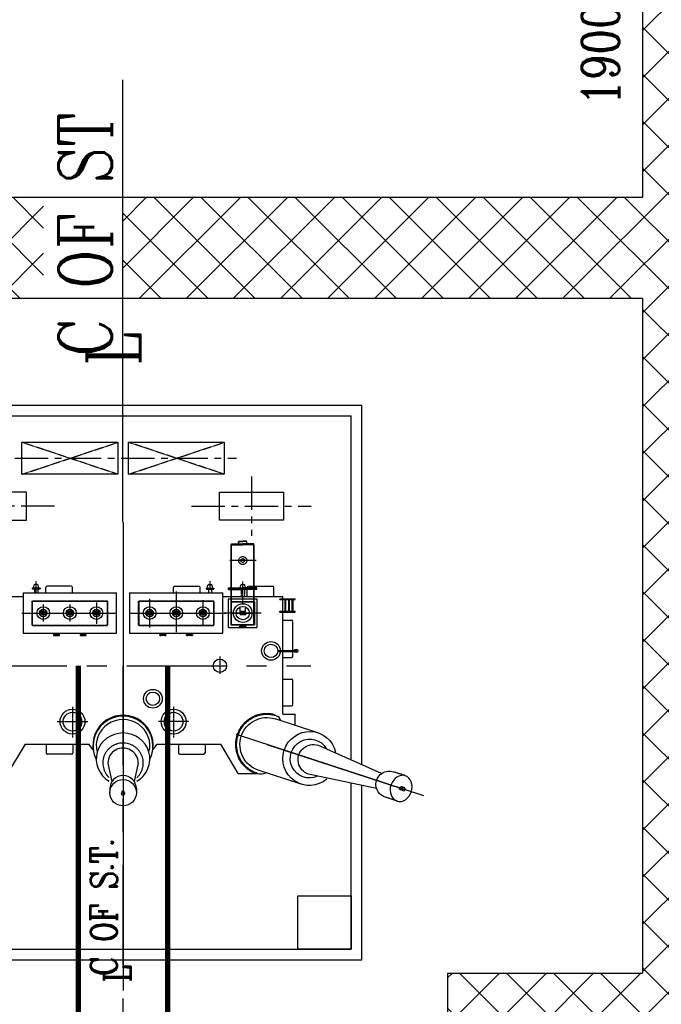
# Model space of a CAD drawing. Header units: inches. Extents: x -341304 to 31571016, y -692717 to 2132253.
# Tile 141 of 256: x 516668 to 528724, y -295095 to -276592. Entities that reach past the tile are written whole.
import ezdxf
from ezdxf.enums import TextEntityAlignment as Align

# ---------------------------------------------------------------- set-up
doc = ezdxf.new("R2010")
doc.units = ezdxf.units.IN
doc.header["$MEASUREMENT"] = 0
for name, pattern in [('0', [0]), ('CENTER', [2, 1.25, -0.25, 0.25, -0.25]), ('CENTER2', [1.125, 0.75, -0.125, 0.125, -0.125]), ('CENTRE', [1.5, 0.75, -0.25, 0.25, -0.25]), ('DASHDOT', [1, 0.5, -0.25, 0, -0.25]), ('DASHED', [0.75, 0.5, -0.25]), ('DASHED2', [0.375, 0.25, -0.125]), ('HIDDEN', [0.375, 0.25, -0.125]), ('HIDDEN2', [0.1875, 0.125, -0.0625])]:
    doc.linetypes.add(name, pattern=pattern)
for name, color, linetype in [('BUSDUCT TRF', 7, 'Continuous'), ('I', 4, 'Continuous'), ('STN_TR', 1, 'Continuous'), ('text', 3, 'Continuous')]:
    doc.layers.add(name, color=color, linetype=linetype)
doc.styles.add('ROMANC', font='ROMANC.SHX')
doc.styles.get("Standard").update_dxf_attribs({"font": 'arial.ttf'})
doc.dimstyles.get("Standard").update_dxf_attribs({"dimtxt": 0.18, "dimasz": 0.18, "dimexe": 0.18, "dimexo": 0.0625, "dimgap": 0.09, "dimtad": 0, "dimtih": 1, "dimtoh": 1, "dimdec": 4, "dimzin": 0, "dimdsep": 46, "dimtxsty": 'Standard', "dimcen": 0.09, "dimadec": 0, "dimazin": 0, "dimtfac": 1, "dimtdec": 4, "dimtofl": 0, "dimtmove": 0, "dimatfit": 3, "dimfxl": 1, "dimtolj": 1, "dimtzin": 0, "dimarcsym": 0})

# ---------------------------------------------------------------- blocks, each defined once
blk = doc.blocks.new('A$C2E9712E1')
at = {"color": 230, "ltscale": 100}
for p, q in [((-16900, -24854), (387, -24854)), ((387, -31611), (387, -24854)), ((-16550, -25054), (187, -25054)), ((187, -31522), (187, -25054)), ((187, -35075), (187, -31956)), ((387, -35275), (387, -31999)), ((-16550, -35075), (187, -35075)), ((-16900, -35275), (387, -35275))]:
    blk.add_line(p, q, dxfattribs=at)
at = {"color": 230, "linetype": 'CENTER'}
for p, q in [((-4100, -27050), (-4100, -35849)), ((-5809, -28291), (-5809, -28311)), ((-5734, -28381), (-5734, -28161)), ((-5659, -28291), (-5659, -28311)), ((-5206, -28256), (-5525, -28256)), ((-5075, -28256), (-5204, -28256)), ((-3125, -28256), (-2996, -28256)), ((-2995, -28256), (-2675, -28256)), ((-2541, -28291), (-2541, -28311)), ((-2466, -28331), (-2466, -28161)), ((-2391, -28291), (-2391, -28311)), ((-1925, -28291), (-1925, -28311)), ((-1850, -28599), (-1850, -28167)), ((-1775, -28291), (-1775, -28311)), ((-1743, -28256), (-1614, -28256)), ((-1612, -28256), (-1293, -28256)), ((-5765, -28311), (-5765, -28381)), ((-5704, -28311), (-5704, -28381)), ((-3600, -28489), (-3600, -29030)), ((-3100, -28354), (-3100, -29116)), ((-3100, -28355), (-3100, -29117)), ((-3100, -28355), (-3100, -29117)), ((-2496, -28311), (-2496, -28381)), ((-2435, -28311), (-2435, -28381)), ((-1881, -28311), (-1881, -28449)), ((-1820, -28311), (-1820, -28449)), ((-5600, -28591), (-5600, -28920)), ((-5100, -28591), (-5100, -28920)), ((-4600, -28561), (-4600, -28958)), ((-2600, -28514), (-2600, -29005)), ((-6001, -28759), (-4208, -28759)), ((-3994, -28759), (-2171, -28759)), ((-2080, -28759), (-1613, -28759)), ((-1894, -29001), (-1894, -29034)), ((-1894, -29004), (-1894, -29034)), ((-1806, -29001), (-1806, -29034)), ((-1806, -29004), (-1806, -29034)), ((-907, -29438), (-907, -28919)), ((-5394, -29161), (-5394, -29194)), ((-5394, -29164), (-5394, -29194)), ((-5350, -29137), (-5350, -29162)), ((-5306, -29161), (-5306, -29194)), ((-5306, -29164), (-5306, -29194)), ((-4894, -29161), (-4894, -29194)), ((-4894, -29164), (-4894, -29194)), ((-4850, -29137), (-4850, -29162)), ((-4806, -29161), (-4806, -29194)), ((-4806, -29164), (-4806, -29194)), ((-3394, -29161), (-3394, -29194)), ((-3394, -29164), (-3394, -29194)), ((-3350, -29137), (-3350, -29162)), ((-3306, -29161), (-3306, -29194)), ((-3306, -29164), (-3306, -29194)), ((-2894, -29161), (-2894, -29194)), ((-2894, -29164), (-2894, -29194)), ((-2850, -29137), (-2850, -29162)), ((-2806, -29161), (-2806, -29194)), ((-2806, -29164), (-2806, -29194)), ((-2281, -29577), (-2281, -29900)), ((-907, -29569), (-907, -29440)), ((-907, -30346), (-907, -30027)), ((-5050, -30521), (-5050, -31098)), ((-3150, -30521), (-3150, -31098)), ((-907, -30477), (-907, -30348)), ((-5339, -30799), (-4761, -30799)), ((-2861, -30799), (-3439, -30799)), ((-5200, -31410), (-5520, -31410)), ((-5070, -31410), (-5199, -31410)), ((-3035, -31410), (-2965, -31410)), ((-2965, -31410), (-2585, -31410)), ((1203, -31815), (980, -31742)), ((1162, -32096), (1116, -32081)), ((1180, -32039), (1135, -32024)), ((1048, -32290), (825, -32218))]:
    blk.add_line(p, q, dxfattribs=at)
at = {"color": 230}
for p, q in [((-2068, -28285), (-2068, -27478)), ((-2068, -27478), (-1850, -27478)), ((-2060, -28285), (-2060, -27460)), ((-2060, -27460), (-1850, -27460)), ((-2060, -27465), (-1850, -27465)), ((-2060, -27473), (-1850, -27473)), ((-1930, -27460), (-1930, -27420)), ((-1925, -27460), (-1925, -27420)), ((-1920, -27410), (-1850, -27410)), ((-1920, -27415), (-1850, -27415)), ((-1781, -27410), (-1850, -27410)), ((-1781, -27415), (-1850, -27415)), ((-1645, -27460), (-1850, -27460)), ((-1645, -27465), (-1850, -27465)), ((-1645, -27473), (-1850, -27473)), ((-1637, -27478), (-1850, -27478)), ((-1776, -27460), (-1776, -27420)), ((-1771, -27460), (-1771, -27420)), ((-1645, -28285), (-1645, -27460)), ((-1637, -28285), (-1637, -27478)), ((-1597, -27770), (-2095, -27770)), ((-5659, -28291), (-5809, -28291)), ((-5659, -28301), (-5809, -28301)), ((-5785, -28291), (-5773, -28236)), ((-5710, -28224), (-5759, -28224)), ((-5684, -28291), (-5695, -28236)), ((-2541, -28291), (-2391, -28291)), ((-2541, -28301), (-2391, -28301)), ((-2517, -28291), (-2505, -28236)), ((-2490, -28224), (-2442, -28224)), ((-2415, -28291), (-2427, -28236)), ((-2118, -28285), (-1850, -28285)), ((-2118, -28315), (-2118, -28285)), ((-2118, -28297), (-1850, -28297)), ((-2118, -28303), (-1850, -28303)), ((-1925, -28291), (-1775, -28291)), ((-1925, -28301), (-1775, -28301)), ((-1901, -28291), (-1889, -28236)), ((-1875, -28224), (-1826, -28224)), ((-1587, -28285), (-1850, -28285)), ((-1587, -28297), (-1850, -28297)), ((-1587, -28303), (-1850, -28303)), ((-1800, -28291), (-1811, -28236)), ((-1587, -28315), (-1587, -28285)), ((-5978, -28381), (-4222, -28381)), ((-5978, -28381), (-5978, -29137)), ((-5659, -28311), (-5809, -28311)), ((-4222, -29137), (-4222, -28381)), ((-3978, -28381), (-2222, -28381)), ((-3978, -28381), (-3978, -29137)), ((-2541, -28311), (-2391, -28311)), ((-2222, -29137), (-2222, -28381)), ((-2118, -28315), (-2068, -28315)), ((-2113, -28491), (-1587, -28491)), ((-2068, -28977), (-2068, -28315)), ((-2068, -28315), (-1850, -28315)), ((-2060, -28977), (-2060, -28315)), ((-1925, -28311), (-1775, -28311)), ((-1637, -28315), (-1850, -28315)), ((-1645, -28977), (-1645, -28315)), ((-1637, -28977), (-1637, -28315)), ((-1587, -28315), (-1637, -28315)), ((-1151, -28490), (-867, -28490)), ((-1151, -28505), (-1151, -28490)), ((-1100, -28490), (-1100, -28449)), ((-867, -28505), (-867, -28490)), ((-2118, -29022), (-2118, -28496)), ((-2068, -28972), (-2068, -28546)), ((-2063, -28541), (-1637, -28541)), ((-2063, -28546), (-1637, -28546)), ((-1900, -28729), (-1900, -28666)), ((-1800, -28729), (-1800, -28669)), ((-1632, -28972), (-1632, -28546)), ((-1582, -29022), (-1582, -28496)), ((-1151, -28505), (-867, -28505)), ((-1100, -28725), (-1100, -28505)), ((-1056, -28725), (-1056, -28505)), ((-1041, -28725), (-1041, -28505)), ((-986, -28725), (-986, -28505)), ((-971, -28725), (-971, -28505)), ((-919, -28725), (-919, -28505)), ((-904, -28725), (-904, -28505)), ((-4222, -29137), (-4222, -28759)), ((-1151, -28725), (-867, -28725)), ((-1151, -28740), (-1151, -28725)), ((-1151, -28740), (-867, -28740)), ((-1100, -30656), (-1100, -28740)), ((-867, -28740), (-867, -28725)), ((-2113, -29027), (-1587, -29027)), ((-2063, -28972), (-1637, -28972)), ((-2063, -28977), (-1637, -28977)), ((-5978, -29137), (-4222, -29137)), ((-5367, -29137), (-5367, -29162)), ((-5333, -29137), (-5333, -29162)), ((-4867, -29137), (-4867, -29162)), ((-4833, -29137), (-4833, -29162)), ((-3978, -29137), (-2222, -29137)), ((-3367, -29137), (-3367, -29162)), ((-3333, -29137), (-3333, -29162)), ((-2867, -29137), (-2867, -29162)), ((-2833, -29137), (-2833, -29162)), ((-1195, -29459), (-840, -29459)), ((-1195, -29479), (-840, -29479)), ((-1100, -30656), (-868, -30656)), ((-868, -30868), (-868, -30656)), ((-438, -31008), (-1243, -30746)), ((-6265, -31774), (-5936, -31220)), ((-5936, -31220), (-4743, -31220)), ((-4659, -31327), (-4743, -31220)), ((-3542, -31327), (-3457, -31220)), ((-3457, -31220), (-2264, -31220)), ((-1935, -31774), (-2264, -31220)), ((-1401, -31228), (1171, -32068)), ((-4385, -31577), (-4310, -31924)), ((-3815, -31577), (-3891, -31924)), ((-1935, -31774), (-1565, -31774)), ((-1935, -31774), (-1565, -31774)), ((-753, -31974), (-1558, -31712)), ((-4350, -32058), (-4350, -32135)), ((-4130, -32135), (-4130, -32156)), ((-4070, -32135), (-4070, -32156)), ((-3850, -32058), (-3850, -32135))]:
    blk.add_line(p, q, dxfattribs=at)
at = {"color": 230, "linetype": 'Continuous'}
for p, q in [((-5550, -28381), (-5550, -28281)), ((-5050, -28381), (-5050, -28281)), ((-3150, -28381), (-3150, -28281)), ((-2650, -28381), (-2650, -28281)), ((-1768, -28449), (-1768, -28281)), ((-1268, -28449), (-1268, -28281)), ((-7871, -28449), (-5978, -28449)), ((-2222, -28449), (-1100, -28449)), ((-2070, -28540), (-2070, -28977)), ((-2070, -28540), (-1630, -28540)), ((-1630, -28540), (-1630, -28977)), ((-2070, -28977), (-1630, -28977)), ((-1100, -28894), (-932, -28894)), ((-1100, -29594), (-932, -29594)), ((-1100, -30002), (-932, -30002)), ((-1100, -30502), (-932, -30502)), ((-5545, -31220), (-5545, -31385)), ((-5045, -31220), (-5045, -31385)), ((-3060, -31220), (-3060, -31385)), ((-2560, -31220), (-2560, -31385))]:
    blk.add_line(p, q, dxfattribs=at)
at = {"color": 230, "linetype": 'DASHED', "ltscale": 0.5}
for p, q in [((-5808, -28534), (-4392, -28534)), ((-5808, -28984), (-5808, -28534)), ((-5800, -28526), (-4400, -28526)), ((-5800, -28992), (-5800, -28526)), ((-4400, -28526), (-4400, -28992)), ((-4392, -28534), (-4392, -28984)), ((-3808, -28534), (-2392, -28534)), ((-3808, -28984), (-3808, -28534)), ((-3800, -28526), (-2400, -28526)), ((-3800, -28992), (-3800, -28526)), ((-2400, -28526), (-2400, -28992)), ((-2392, -28534), (-2392, -28984)), ((-5808, -28984), (-4392, -28984)), ((-5800, -28992), (-4400, -28992)), ((-3808, -28984), (-2392, -28984)), ((-3800, -28992), (-2400, -28992))]:
    blk.add_line(p, q, dxfattribs=at)
at = {"color": 230, "linetype": '0'}
for p, q in [((-5650, -28745), (-5650, -28729)), ((-5550, -28729), (-5650, -28729)), ((-5650, -28745), (-5650, -28729)), ((-5550, -28745), (-5650, -28745)), ((-5650, -28773), (-5650, -28789)), ((-5550, -28773), (-5650, -28773)), ((-5650, -28773), (-5650, -28789)), ((-5550, -28789), (-5650, -28789)), ((-5625, -28751), (-5625, -28724)), ((-5625, -28751), (-5625, -28735)), ((-5625, -28768), (-5625, -28795)), ((-5625, -28768), (-5625, -28784)), ((-5575, -28751), (-5575, -28726)), ((-5575, -28751), (-5575, -28735)), ((-5575, -28768), (-5575, -28784)), ((-5575, -28768), (-5575, -28793)), ((-5550, -28745), (-5550, -28729)), ((-5550, -28773), (-5550, -28789)), ((-5150, -28745), (-5150, -28729)), ((-5050, -28729), (-5150, -28729)), ((-5150, -28745), (-5150, -28729)), ((-5050, -28745), (-5150, -28745)), ((-5150, -28773), (-5150, -28789)), ((-5050, -28773), (-5150, -28773)), ((-5150, -28773), (-5150, -28789)), ((-5050, -28789), (-5150, -28789)), ((-5125, -28751), (-5125, -28724)), ((-5125, -28751), (-5125, -28735)), ((-5125, -28768), (-5125, -28795)), ((-5125, -28768), (-5125, -28784)), ((-5075, -28751), (-5075, -28726)), ((-5075, -28751), (-5075, -28735)), ((-5075, -28768), (-5075, -28784)), ((-5075, -28768), (-5075, -28793)), ((-5050, -28745), (-5050, -28729)), ((-5050, -28773), (-5050, -28789)), ((-4650, -28745), (-4650, -28729)), ((-4550, -28729), (-4650, -28729)), ((-4650, -28745), (-4650, -28729)), ((-4550, -28745), (-4650, -28745)), ((-4650, -28773), (-4650, -28789)), ((-4550, -28773), (-4650, -28773)), ((-4650, -28773), (-4650, -28789)), ((-4550, -28789), (-4650, -28789)), ((-4625, -28751), (-4625, -28724)), ((-4625, -28751), (-4625, -28735)), ((-4625, -28768), (-4625, -28795)), ((-4625, -28768), (-4625, -28784)), ((-4575, -28751), (-4575, -28726)), ((-4575, -28751), (-4575, -28735)), ((-4575, -28768), (-4575, -28784)), ((-4575, -28768), (-4575, -28793)), ((-4550, -28745), (-4550, -28729)), ((-4550, -28773), (-4550, -28789)), ((-3650, -28745), (-3650, -28729)), ((-3550, -28729), (-3650, -28729)), ((-3650, -28745), (-3650, -28729)), ((-3550, -28745), (-3650, -28745)), ((-3650, -28773), (-3650, -28789)), ((-3550, -28773), (-3650, -28773)), ((-3650, -28773), (-3650, -28789)), ((-3550, -28789), (-3650, -28789)), ((-3625, -28751), (-3625, -28724)), ((-3625, -28751), (-3625, -28735)), ((-3625, -28768), (-3625, -28795)), ((-3625, -28768), (-3625, -28784)), ((-3575, -28751), (-3575, -28726)), ((-3575, -28751), (-3575, -28735)), ((-3575, -28768), (-3575, -28784)), ((-3575, -28768), (-3575, -28793)), ((-3550, -28745), (-3550, -28729)), ((-3550, -28773), (-3550, -28789)), ((-3150, -28745), (-3150, -28729)), ((-3050, -28729), (-3150, -28729)), ((-3150, -28745), (-3150, -28729)), ((-3050, -28745), (-3150, -28745)), ((-3150, -28773), (-3150, -28789)), ((-3050, -28773), (-3150, -28773)), ((-3150, -28773), (-3150, -28789)), ((-3050, -28789), (-3150, -28789)), ((-3125, -28751), (-3125, -28724)), ((-3125, -28751), (-3125, -28735)), ((-3125, -28768), (-3125, -28795)), ((-3125, -28768), (-3125, -28784)), ((-3075, -28751), (-3075, -28726)), ((-3075, -28751), (-3075, -28735)), ((-3075, -28768), (-3075, -28784)), ((-3075, -28768), (-3075, -28793)), ((-3050, -28745), (-3050, -28729)), ((-3050, -28773), (-3050, -28789)), ((-2650, -28745), (-2650, -28729)), ((-2550, -28729), (-2650, -28729)), ((-2650, -28745), (-2650, -28729)), ((-2550, -28745), (-2650, -28745)), ((-2650, -28773), (-2650, -28789)), ((-2550, -28773), (-2650, -28773)), ((-2650, -28773), (-2650, -28789)), ((-2550, -28789), (-2650, -28789)), ((-2625, -28751), (-2625, -28724)), ((-2625, -28751), (-2625, -28735)), ((-2625, -28768), (-2625, -28795)), ((-2625, -28768), (-2625, -28784)), ((-2575, -28751), (-2575, -28726)), ((-2575, -28751), (-2575, -28735)), ((-2575, -28768), (-2575, -28784)), ((-2575, -28768), (-2575, -28793)), ((-2550, -28745), (-2550, -28729)), ((-2550, -28773), (-2550, -28789)), ((-1900, -28745), (-1900, -28729)), ((-1800, -28729), (-1900, -28729)), ((-1900, -28745), (-1900, -28729)), ((-1800, -28745), (-1900, -28745)), ((-1900, -28773), (-1900, -28789)), ((-1800, -28773), (-1900, -28773)), ((-1900, -28773), (-1900, -28789)), ((-1800, -28789), (-1900, -28789)), ((-1875, -28751), (-1875, -28724)), ((-1875, -28751), (-1875, -28735)), ((-1875, -28768), (-1875, -28795)), ((-1875, -28768), (-1875, -28784)), ((-1825, -28751), (-1825, -28726)), ((-1825, -28751), (-1825, -28735)), ((-1825, -28768), (-1825, -28784)), ((-1825, -28768), (-1825, -28793)), ((-1800, -28745), (-1800, -28729)), ((-1800, -28773), (-1800, -28789))]:
    blk.add_line(p, q, dxfattribs=at)
at = {"color": 230, "linetype": 'CENTER2', "ltscale": 15}
blk.add_line((-1503, -28759), (-2198, -28759), dxfattribs=at)
at = {"color": 230, "linetype": 'HIDDEN'}
for p, q in [((-1901, -29010), (-1901, -29002)), ((-1901, -29010), (-1901, -29002)), ((-1901, -29015), (-1901, -29023)), ((-1901, -29015), (-1901, -29023)), ((-1887, -29010), (-1887, -29002)), ((-1887, -29010), (-1887, -29002)), ((-1887, -29015), (-1887, -29023)), ((-1887, -29015), (-1887, -29023)), ((-1813, -29010), (-1813, -29002)), ((-1813, -29010), (-1813, -29002)), ((-1813, -29015), (-1813, -29023)), ((-1813, -29015), (-1813, -29023)), ((-1799, -29010), (-1799, -29002)), ((-1799, -29010), (-1799, -29002)), ((-1799, -29015), (-1799, -29023)), ((-1799, -29015), (-1799, -29023)), ((-5401, -29170), (-5401, -29162)), ((-5401, -29170), (-5401, -29162)), ((-5401, -29175), (-5401, -29183)), ((-5401, -29175), (-5401, -29183)), ((-5387, -29170), (-5387, -29162)), ((-5387, -29170), (-5387, -29162)), ((-5387, -29175), (-5387, -29183)), ((-5387, -29175), (-5387, -29183)), ((-5364, -29137), (-5364, -29162)), ((-5336, -29137), (-5336, -29162)), ((-5313, -29170), (-5313, -29162)), ((-5313, -29170), (-5313, -29162)), ((-5313, -29175), (-5313, -29183)), ((-5313, -29175), (-5313, -29183)), ((-5299, -29170), (-5299, -29162)), ((-5299, -29170), (-5299, -29162)), ((-5299, -29175), (-5299, -29183)), ((-5299, -29175), (-5299, -29183)), ((-4901, -29170), (-4901, -29162)), ((-4901, -29170), (-4901, -29162)), ((-4901, -29175), (-4901, -29183)), ((-4901, -29175), (-4901, -29183)), ((-4887, -29170), (-4887, -29162)), ((-4887, -29170), (-4887, -29162)), ((-4887, -29175), (-4887, -29183)), ((-4887, -29175), (-4887, -29183)), ((-4864, -29137), (-4864, -29162)), ((-4836, -29137), (-4836, -29162)), ((-4813, -29170), (-4813, -29162)), ((-4813, -29170), (-4813, -29162)), ((-4813, -29175), (-4813, -29183)), ((-4813, -29175), (-4813, -29183)), ((-4799, -29170), (-4799, -29162)), ((-4799, -29170), (-4799, -29162)), ((-4799, -29175), (-4799, -29183)), ((-4799, -29175), (-4799, -29183)), ((-3401, -29170), (-3401, -29162)), ((-3401, -29170), (-3401, -29162)), ((-3401, -29175), (-3401, -29183)), ((-3401, -29175), (-3401, -29183)), ((-3387, -29170), (-3387, -29162)), ((-3387, -29170), (-3387, -29162)), ((-3387, -29175), (-3387, -29183)), ((-3387, -29175), (-3387, -29183)), ((-3364, -29137), (-3364, -29162)), ((-3336, -29137), (-3336, -29162)), ((-3313, -29170), (-3313, -29162)), ((-3313, -29170), (-3313, -29162)), ((-3313, -29175), (-3313, -29183)), ((-3313, -29175), (-3313, -29183)), ((-3299, -29170), (-3299, -29162)), ((-3299, -29170), (-3299, -29162)), ((-3299, -29175), (-3299, -29183)), ((-3299, -29175), (-3299, -29183)), ((-2901, -29170), (-2901, -29162)), ((-2901, -29170), (-2901, -29162)), ((-2901, -29175), (-2901, -29183)), ((-2901, -29175), (-2901, -29183)), ((-2887, -29170), (-2887, -29162)), ((-2887, -29170), (-2887, -29162)), ((-2887, -29175), (-2887, -29183)), ((-2887, -29175), (-2887, -29183)), ((-2864, -29137), (-2864, -29162)), ((-2836, -29137), (-2836, -29162)), ((-2813, -29170), (-2813, -29162)), ((-2813, -29170), (-2813, -29162)), ((-2813, -29175), (-2813, -29183)), ((-2813, -29175), (-2813, -29183)), ((-2799, -29170), (-2799, -29162)), ((-2799, -29170), (-2799, -29162)), ((-2799, -29175), (-2799, -29183)), ((-2799, -29175), (-2799, -29183))]:
    blk.add_line(p, q, dxfattribs=at)
at = {"color": 230, "linetype": 'CENTER', "ltscale": 1500}
blk.add_line((-16029, -29749), (-572, -29749), dxfattribs=at)
at = {"color": 230, "ltscale": 25}
for p, q in [((1549, -32191), (-1968, -31043)), ((755, -31776), (-437, -31243)), ((663, -32058), (-614, -31785))]:
    blk.add_line(p, q, dxfattribs=at)
at = {"color": 230}
for points in [[(-1908, -29002), (-1793, -29002), (-1793, -29010), (-1908, -29010)], [(-1908, -29002), (-1793, -29002), (-1793, -29010), (-1908, -29010)], [(-1793, -29023), (-1908, -29023), (-1908, -29022), (-1908, -29015), (-1793, -29015)], [(-5293, -29162), (-5408, -29162), (-5408, -29170), (-5293, -29170)], [(-5293, -29162), (-5408, -29162), (-5408, -29170), (-5293, -29170)], [(-5408, -29183), (-5293, -29183), (-5293, -29182), (-5293, -29175), (-5408, -29175)], [(-4793, -29162), (-4908, -29162), (-4908, -29170), (-4793, -29170)], [(-4793, -29162), (-4908, -29162), (-4908, -29170), (-4793, -29170)], [(-4908, -29183), (-4793, -29183), (-4793, -29182), (-4793, -29175), (-4908, -29175)], [(-3408, -29162), (-3293, -29162), (-3293, -29170), (-3408, -29170)], [(-3408, -29162), (-3293, -29162), (-3293, -29170), (-3408, -29170)], [(-3293, -29183), (-3408, -29183), (-3408, -29182), (-3408, -29175), (-3293, -29175)], [(-2908, -29162), (-2793, -29162), (-2793, -29170), (-2908, -29170)], [(-2908, -29162), (-2793, -29162), (-2793, -29170), (-2908, -29170)], [(-2793, -29183), (-2908, -29183), (-2908, -29182), (-2908, -29175), (-2793, -29175)]]:
    blk.add_lwpolyline(points, close=True, dxfattribs=at)
at = {"color": 230, "ltscale": 100}
blk.add_lwpolyline([(-813, -34075), (187, -34075), (187, -35075), (-813, -35075)], close=True, dxfattribs=at)
at = {"color": 230, "linetype": 'DASHED2', "ltscale": 50}
for radius in [75, 35.5]:
    blk.add_circle((-1850, -27771), radius, dxfattribs=at)
at = {"color": 230}
for centre, radius in [((-5600, -28759), 120), ((-5100, -28759), 120), ((-5100, -28759), 120), ((-4600, -28759), 120), ((-3600, -28759), 120), ((-3100, -28759), 120), ((-2600, -28759), 120), ((-5600, -28759), 70), ((-5100, -28759), 70), ((-4600, -28759), 70), ((-3600, -28759), 70), ((-3100, -28759), 70), ((-2600, -28759), 70), ((-846, -29469), 32.5), ((-846, -29469), 11.6), ((-5050, -30799), 234), ((-3150, -30799), 234)]:
    blk.add_circle(centre, radius, dxfattribs=at)
at = {"color": 230, "linetype": 'Continuous'}
for centre, radius in [((-1850, -28759), 176), ((-1850, -28759), 126), ((-1320, -29469), 176), ((-1320, -29469), 126), ((-2281, -29749), 126), ((-3540, -30368), 176), ((-3540, -30368), 126), ((-5050, -30799), 176), ((-3150, -30799), 176)]:
    blk.add_circle(centre, radius, dxfattribs=at)
at = {"color": 230}
for centre, radius, start, end in [((-1920, -27420), 10, 90, 180), ((-1920, -27420), 5, 90, 180), ((-1781, -27420), 10, 0, 90), ((-1781, -27420), 5, 0, 90), ((-5759, -28239), 15, 90, 168.1346), ((-5710, -28239), 15, 11.8654, 90), ((-5525, -28281), 25, 90, 180), ((-5075, -28281), 25, 0, 90), ((-3125, -28281), 25, 90, 180), ((-2675, -28281), 25, 0, 90), ((-2490, -28239), 15, 90, 168.1346), ((-2442, -28239), 15, 11.8654, 90), ((-1875, -28239), 15, 90, 168.1346), ((-1826, -28239), 15, 11.8654, 90), ((-1743, -28281), 25, 90, 180), ((-1293, -28281), 25, 0, 90), ((-2113, -28496), 5, 90, 180), ((-1587, -28496), 5, 0, 90), ((-2063, -28546), 5, 90, 180), ((-1637, -28546), 5, 0, 90), ((-2113, -29022), 5, 180, 270), ((-1637, -28972), 5, 270, 0), ((-1587, -29022), 5, 270, 0), ((-932, -28919), 25, 0, 90), ((-932, -29569), 25, 270, 0), ((-932, -30027), 25, 0, 90), ((-932, -30477), 25, 270, 0), ((-1269, -30818), 139, 15.3197, 70.909), ((-5520, -31385), 25, 180, 270), ((-5070, -31385), 25, 270, 0), ((-3035, -31385), 25, 180, 270), ((-2585, -31385), 25, 270, 0), ((-1513, -31488), 290, 257.1547, 290.658)]:
    blk.add_arc(centre, radius, start, end, dxfattribs=at)
at = {"color": 230, "linetype": 'Continuous'}
for centre, radius, start, end in [((-4100, -31243), 566, 344.2023, 191.6044), ((-4100, -31257), 563, 333.5189, 206.4811)]:
    blk.add_arc(centre, radius, start, end, dxfattribs=at)
at = {"color": 230, "extrusion": (0, 0, -1)}
for centre, major_axis, ratio, start_param, end_param in [((-1400, -31229), (158, 483), 0.989793, 3.141593, 6.283185), ((-595, -31491), (158, 483), 0.989793, 2.124974, 7.299834), ((-595, -31491), (113, 348), 0.989793, 2.411836, 7.012981), ((-526, -31514), (272, -88), 0.997583, 1.570796, 4.720523), ((903, -31980), (-240, 78), 0.988775, 4.712389, 7.853982), ((1126, -32053), (-78, -238), 0.805523, -1.570796, 4.712389), ((1126, -32053), (-30.1, 9.8), 0.948317, 4.712389, 7.853982)]:
    blk.add_ellipse(centre, major_axis=major_axis, ratio=ratio, start_param=start_param, end_param=end_param, dxfattribs=at)
at = {"color": 230}
for centre, major_axis, ratio, start_param, end_param in [((-4100, -31249), (504, 0), 0.967797, 6.023528, 9.684436), ((-4100, -31500), (504, 0), 0.967797, 5.253073, 10.454891), ((-4100, -31577), (285, 0), 0.984814, 0, 3.141593), ((-4100, -32058), (-250, 0), 0.984814, 3.141593, 6.283185), ((-4100, -32135), (-30, 0), 0.984814, 3.141593, 6.283185)]:
    blk.add_ellipse(centre, major_axis=major_axis, ratio=ratio, start_param=start_param, end_param=end_param, dxfattribs=at)
for centre, major_axis in [((-4100, -32135), (250, 0)), ((-4100, -32156), (-30, 0))]:
    blk.add_ellipse(centre, major_axis=major_axis, ratio=0.984814, dxfattribs=at)
at = {"color": 230, "extrusion": (0, 0, -1)}
blk.add_ellipse((1171, -32068), major_axis=(-30.1, 9.8), ratio=0.948317, dxfattribs=at)
at = {"color": 230}
for points, knots in [([(-1833, -31622), (-1846, -31607), (-1859, -31592), (-1886, -31555), (-1900, -31532), (-1925, -31486), (-1935, -31462), (-1954, -31413), (-1961, -31387), (-1973, -31336), (-1977, -31310), (-1982, -31258), (-1982, -31231), (-1980, -31179), (-1977, -31153), (-1968, -31101), (-1961, -31075), (-1945, -31025), (-1935, -31001), (-1913, -30953), (-1900, -30931), (-1871, -30887), (-1855, -30866), (-1821, -30826), (-1802, -30807), (-1763, -30772), (-1742, -30756), (-1699, -30727), (-1676, -30714), (-1629, -30691), (-1605, -30681), (-1555, -30665), (-1530, -30658), (-1479, -30648), (-1453, -30645), (-1404, -30643), (-1381, -30643), (-1358, -30645)], [3.662901, 3.662901, 3.662901, 3.662901, 3.764267, 3.764267, 3.900155, 3.900155, 4.034795, 4.034795, 4.169733, 4.169733, 4.304675, 4.304675, 4.439513, 4.439513, 4.574335, 4.574335, 4.709099, 4.709099, 4.843801, 4.843801, 4.978452, 4.978452, 5.113059, 5.113059, 5.247636, 5.247636, 5.382201, 5.382201, 5.516769, 5.516769, 5.651351, 5.651351, 5.785953, 5.785953, 5.920508, 5.920508, 6.038345, 6.038345, 6.038345, 6.038345]), ([(-1577, -31771), (-1592, -31766), (-1606, -31761), (-1644, -31745), (-1666, -31734), (-1710, -31708), (-1731, -31694), (-1771, -31662), (-1790, -31645), (-1825, -31608), (-1842, -31589), (-1872, -31548), (-1885, -31526), (-1910, -31481), (-1920, -31458), (-1938, -31410), (-1946, -31386), (-1957, -31336), (-1961, -31311), (-1966, -31260), (-1967, -31234), (-1965, -31183), (-1962, -31157), (-1953, -31107), (-1947, -31082), (-1932, -31033), (-1922, -31009), (-1900, -30963), (-1888, -30941), (-1860, -30898), (-1845, -30877), (-1811, -30838), (-1794, -30820), (-1755, -30786), (-1735, -30770), (-1693, -30742), (-1671, -30729), (-1625, -30706), (-1601, -30696), (-1553, -30680), (-1528, -30673), (-1478, -30664), (-1453, -30661), (-1402, -30658), (-1377, -30658), (-1326, -30663), (-1301, -30666), (-1256, -30676), (-1235, -30682), (-1215, -30689)], [3.141593, 3.141593, 3.141593, 3.141593, 3.222148, 3.222148, 3.356895, 3.356895, 3.491643, 3.491643, 3.62639, 3.62639, 3.761138, 3.761138, 3.895885, 3.895885, 4.030633, 4.030633, 4.16538, 4.16538, 4.300128, 4.300128, 4.434875, 4.434875, 4.569623, 4.569623, 4.70437, 4.70437, 4.839118, 4.839118, 4.973865, 4.973865, 5.108613, 5.108613, 5.24336, 5.24336, 5.378108, 5.378108, 5.512855, 5.512855, 5.647603, 5.647603, 5.78235, 5.78235, 5.917098, 5.917098, 6.051845, 6.051845, 6.186593, 6.186593, 6.297841, 6.297841, 6.297841, 6.297841]), ([(-1891, -30917), (-1889, -30914), (-1887, -30911), (-1871, -30887), (-1855, -30866), (-1821, -30826), (-1802, -30807), (-1763, -30772), (-1742, -30756), (-1699, -30727), (-1676, -30714), (-1629, -30691), (-1605, -30681), (-1555, -30665), (-1530, -30658), (-1479, -30648), (-1453, -30645), (-1401, -30643), (-1374, -30643), (-1323, -30647), (-1301, -30652), (-1264, -30663), (-1242, -30670), (-1214, -30690)], [4.962079, 4.962079, 4.962079, 4.962079, 4.978451, 4.978451, 5.113058, 5.113058, 5.247636, 5.247636, 5.382201, 5.382201, 5.516768, 5.516768, 5.651351, 5.651351, 5.785953, 5.785953, 5.920507, 5.920507, 6.054647, 6.054647, 6.189186, 6.189186, 6.283185, 6.283185, 6.283185, 6.283185]), ([(-1877, -30924), (-1876, -30922), (-1875, -30921), (-1860, -30898), (-1845, -30877), (-1811, -30838), (-1794, -30820), (-1755, -30786), (-1735, -30770), (-1693, -30742), (-1671, -30729), (-1625, -30706), (-1601, -30696), (-1553, -30680), (-1528, -30673), (-1478, -30664), (-1453, -30661), (-1402, -30658), (-1377, -30658), (-1326, -30663), (-1301, -30666), (-1258, -30676), (-1241, -30681), (-1223, -30686)], [4.964823, 4.964823, 4.964823, 4.964823, 4.973865, 4.973865, 5.108612, 5.108612, 5.24336, 5.24336, 5.378107, 5.378107, 5.512855, 5.512855, 5.647602, 5.647602, 5.782349, 5.782349, 5.917097, 5.917097, 6.051844, 6.051844, 6.186592, 6.186592, 6.283185, 6.283185, 6.283185, 6.283185]), ([(-1577, -31771), (-1601, -31772), (-1622, -31769), (-1659, -31754), (-1683, -31743), (-1729, -31714), (-1749, -31700), (-1786, -31670), (-1803, -31654), (-1838, -31617), (-1855, -31597), (-1886, -31555), (-1900, -31532), (-1925, -31486), (-1935, -31462), (-1954, -31413), (-1961, -31387), (-1973, -31336), (-1977, -31310), (-1982, -31258), (-1982, -31231), (-1980, -31179), (-1977, -31153), (-1968, -31101), (-1961, -31075), (-1945, -31025), (-1935, -31001), (-1919, -30967), (-1914, -30956), (-1908, -30946)], [3.141593, 3.141593, 3.141593, 3.141593, 3.222127, 3.222127, 3.383194, 3.383194, 3.505887, 3.505887, 3.628579, 3.628579, 3.764267, 3.764267, 3.900155, 3.900155, 4.034795, 4.034795, 4.169733, 4.169733, 4.304675, 4.304675, 4.439513, 4.439513, 4.574334, 4.574334, 4.709099, 4.709099, 4.843801, 4.843801, 4.904081, 4.904081, 4.904081, 4.904081]), ([(-3835, -31847), (-3833, -31845), (-3831, -31842), (-3816, -31827), (-3804, -31813), (-3783, -31784), (-3773, -31769), (-3756, -31737), (-3749, -31721), (-3736, -31687), (-3731, -31670), (-3724, -31635), (-3722, -31617), (-3720, -31581), (-3720, -31563), (-3723, -31527), (-3726, -31509), (-3734, -31474), (-3740, -31457), (-3753, -31423), (-3761, -31407), (-3778, -31376), (-3788, -31361), (-3811, -31333), (-3823, -31319), (-3849, -31294), (-3863, -31283), (-3892, -31262), (-3907, -31252), (-3939, -31236), (-3956, -31229), (-3990, -31217), (-4007, -31212), (-4042, -31205), (-4060, -31202), (-4096, -31200), (-4114, -31201), (-4150, -31204), (-4168, -31206), (-4203, -31214), (-4220, -31220), (-4254, -31232), (-4270, -31240), (-4302, -31257), (-4317, -31267), (-4346, -31289), (-4359, -31301), (-4384, -31327), (-4396, -31340), (-4418, -31369), (-4427, -31384), (-4444, -31416), (-4452, -31433), (-4464, -31466), (-4469, -31484), (-4476, -31519), (-4479, -31537), (-4480, -31562), (-4480, -31570), (-4480, -31577), (-4480, -31588), (-4480, -31599), (-4477, -31627), (-4474, -31645), (-4466, -31680), (-4461, -31697), (-4447, -31731), (-4440, -31747), (-4422, -31778), (-4412, -31793), (-4390, -31821), (-4378, -31835), (-4365, -31847)], [2.343837, 2.343837, 2.343837, 2.343837, 2.370283, 2.370283, 2.513032, 2.513032, 2.655782, 2.655782, 2.798531, 2.798531, 2.941281, 2.941281, 3.08403, 3.08403, 3.226779, 3.226779, 3.369529, 3.369529, 3.512278, 3.512278, 3.655028, 3.655028, 3.797777, 3.797777, 3.940527, 3.940527, 4.083276, 4.083276, 4.226025, 4.226025, 4.368775, 4.368775, 4.511524, 4.511524, 4.654274, 4.654274, 4.797023, 4.797023, 4.939773, 4.939773, 5.082522, 5.082522, 5.225271, 5.225271, 5.368021, 5.368021, 5.51077, 5.51077, 5.65352, 5.65352, 5.796269, 5.796269, 5.939019, 5.939019, 6.081768, 6.081768, 6.224517, 6.224517, 6.283185, 6.283185, 6.283185, 6.369477, 6.369477, 6.512227, 6.512227, 6.654976, 6.654976, 6.797726, 6.797726, 6.940475, 6.940475, 7.080941, 7.080941, 7.080941, 7.080941])]:
    blk.add_open_spline(points, degree=3, knots=knots, dxfattribs=at)
at = {"layer": 'BUSDUCT TRF', "color": 230, "linetype": 'CENTER', "ltscale": 500}
for p, q in [((-6133, -25850), (-1966, -25850)), ((-1686, -26195), (-1686, -27305)), ((-5389, -26750), (-7638, -26750)), ((-2811, -26750), (-562, -26750))]:
    blk.add_line(p, q, dxfattribs=at)
at = {"layer": 'BUSDUCT TRF', "color": 230, "linetype": 'Continuous'}
for points in [[(-5914, -26487), (-7114, -26487), (-7114, -27012), (-5914, -27012)], [(-2286, -26487), (-1086, -26487), (-1086, -27012), (-2286, -27012)]]:
    blk.add_lwpolyline(points, close=True, dxfattribs=at)
at = {"layer": 'I', "color": 230, "linetype": 'HIDDEN2'}
for p, q in [((-6000, -26150), (-4200, -25550)), ((-6000, -26150), (-4200, -25550)), ((-4200, -26150), (-6000, -25550)), ((-4000, -26150), (-2200, -25550)), ((-4000, -26150), (-2200, -25550)), ((-2200, -26150), (-4000, -25550))]:
    blk.add_line(p, q, dxfattribs=at)
at = {"layer": 'STN_TR', "color": 230, "linetype": 'Continuous', "flags": 128}
for points in [[(-4200, -26150), (-6000, -26150), (-6000, -25550), (-4200, -25550)], [(-4200, -26150), (-6000, -26150), (-6000, -25550), (-4200, -25550)], [(-2200, -26150), (-4000, -26150), (-4000, -25550), (-2200, -25550)], [(-2200, -26150), (-4000, -26150), (-4000, -25550), (-2200, -25550)]]:
    blk.add_lwpolyline(points, close=True, dxfattribs=at)
at = {"layer": 'text', "color": 3, "style": 'ROMANC', "width": 0.8}
for s, p in [('C OF S.T.', (-4462, -34289, -48126)), ('L', (-4203, -35541, -48126))]:
    blk.add_text(s, height=500, rotation=90, dxfattribs=at).set_placement(p, align=Align.MIDDLE)
at = {"color": 230}
blk.add_leader([(-4874, -30799), (-4801, -30802)], dimstyle='Standard', override={"dimscale": 30, "dimtxt": 2.5, "dimasz": 2.5, "dimexe": 1.25, "dimexo": 0.625, "dimgap": 0.625, "dimtad": 1, "dimtih": 0, "dimtoh": 0, "dimcen": 2.5, "dimtofl": 1}, dxfattribs=at)
blk = doc.blocks.new('GT REV-02')
h = blk.add_hatch()
h.set_pattern_fill('ANSI37', color=256, scale=5000)
h.set_pattern_definition([(45, (-637440.7, 54690.7), (-441.9417, 441.9417), []), (135, (-637440.7, 54690.7), (-441.9417, -441.9417), [])])
h.paths.add_polyline_path([(-914540, 33741), (-914540, 31841), (-904781, 31841), (-904781, 19166), (-908441, 19166), (-908441, 4993), (-906541, 4993), (-906541, 17266), (-902881, 17266), (-902881, 53520), (-904781, 53520), (-904781, 33741)])
h.paths.add_polyline_path([(-916032, 31841), (-916032, 33741), (-932996, 33741), (-932996, 31841)])
at = {"ltscale": 100}
for p, q in [((-904781, 53520), (-904781, 33741)), ((-904781, 33741), (-932996, 33741)), ((-904781, 31841), (-932996, 31841)), ((-904781, 31841), (-904781, 19166)), ((-908441, 19166), (-904781, 19166)), ((-908441, 19166), (-908441, 4993))]:
    blk.add_line(p, q, dxfattribs=at)
at = {"color": 230}
blk.add_line((-914541, 27640), (-914541, 35952), dxfattribs=at)
at = {"color": 230, "linetype": 'CENTRE', "ltscale": 2500}
blk.add_line((-914541, 24941), (-914541, -810), dxfattribs=at)
at = {"color": 230, "linetype": 'DASHDOT', "ltscale": 2500, "const_width": 100}
for points in [[(-915379, 24941), (-915379, -810)], [(-913703, 24941), (-913703, -810)]]:
    blk.add_lwpolyline(points, dxfattribs=at)
at = {"color": 230}
blk.add_blockref('A$C2E9712E1', (-910440, 54690), dxfattribs=at)
at = {"color": 230, "style": 'ROMANC', "width": 0.8}
for s, p in [('C OF ST', (-915250, 33044, -48126)), ('L', (-914718, 30886, -48126))]:
    blk.add_text(s, height=1000, rotation=90, dxfattribs=at).set_placement(p, align=Align.MIDDLE)
at = {"layer": 'text', "lineweight": 25, "style": 'ROMANC', "width": 0.8}
blk.add_text('1900W X 1050D CABLE TRENCH', height=700, rotation=90, dxfattribs=at).set_placement((-905220, 35466, 13))

msp = doc.modelspace()

# ---------------------------------------------------------------- block references
at = {"color": 230}
msp.add_blockref('GT REV-02', (1433150.1, -313674.2, 96251.3), dxfattribs=at)

doc.saveas('drawing.dxf')
